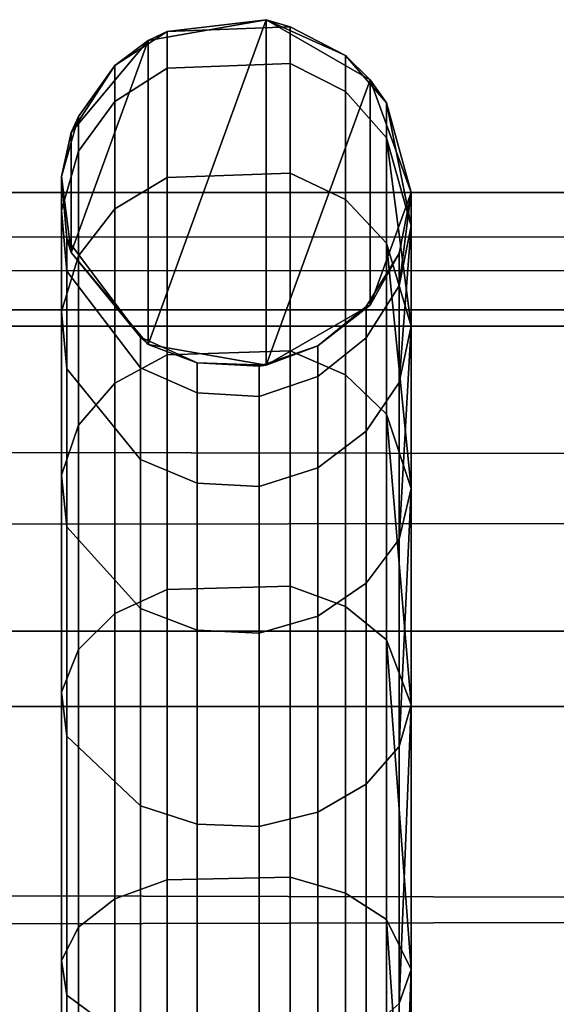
# Model space of a CAD drawing. Header units: inches. Extents: x 0 to 76, y -28.1 to 0.
# Tile 190 of 256: x 26.563 to 26.716, y -0.231 to 0.049. Entities that reach past the tile are written whole.
import ezdxf

# ---------------------------------------------------------------- set-up
doc = ezdxf.new("R2010")
doc.units = ezdxf.units.IN
doc.header["$LTSCALE"] = 0.03937
doc.header["$MEASUREMENT"] = 0
doc.layers.add('A-FURN-3-ST-BK', color=151, linetype='Continuous')
doc.layers.add('A-FURN-3-ST-SEAM', color=250, linetype='Continuous')

msp = doc.modelspace()

# ---------------------------------------------------------------- meshes
at = {"layer": 'A-FURN-3-ST-BK'}
mesh = msp.add_polyface(dxfattribs=at)
corners = [(3.75, -5.41282, 31.54639), (72.25, -5.41282, 31.54639), (3.75, -5.27961, 31.89073), (72.25, -5.27961, 31.89073), (3.75, -5.08536, 32.20472), (72.25, -5.08536, 32.20472), (3.75, -4.83671, 32.47764), (72.25, -4.83671, 32.47764), (3.75, -4.54213, 32.70022), (72.25, -4.54213, 32.70022), (3.75, -4.21165, 32.86484), (72.25, -4.21165, 32.86484), (3.75, -3.85654, 32.96592), (72.25, -3.85654, 32.96592), (3.75, -3.48891, 33), (72.25, -0.5, 33), (3.75, -0.5, 33), (3.75, -0.30866, 32.96194), (72.25, -0.30866, 32.96194), (3.75, -0.14645, 32.85355), (72.25, -0.14645, 32.85355), (3.75, -0.03806, 32.69134), (72.25, -0.03806, 32.69134), (3.75, 0, 32.5), (72.25, 0, 5.25), (3.75, 0, 5.25), (3.75, -0.03349, 5.125), (72.25, -0.03349, 5.125), (3.75, -0.125, 5.03349), (72.25, -0.125, 5.03349), (3.75, -0.25, 5), (72.25, -4.10019, 5), (3.75, -4.10019, 5), (3.625, -0.03349, 32.5), (3.625, -0.32148, 32.931), (3.625, -0.17013, 32.82987), (3.625, -0.069, 32.67852), (3.625, -3.48891, 32.96651), (3.625, -5.24962, 31.87582), (3.625, -5.05862, 32.18454), (3.625, -4.81414, 32.4529), (3.625, -4.52449, 32.67174), (3.625, -4.19955, 32.83361), (3.625, -3.85039, 32.933), (3.625, -9.04699, 18.62745), (3.75, -9.07921, 18.6366), (3.75, -9.09608, 18.45367), (3.625, -9.06273, 18.45678), (3.75, -9.04575, 18.277), (3.625, -9.01577, 18.29194), (3.75, -8.935, 18.13043), (3.625, -8.91245, 18.15519), (3.75, -8.7788, 18.03375), (3.625, -8.76671, 18.06498), (3.75, -8.59823, 18), (3.66283, -0.0325, 5.16283), (3.74402, -0.04511, 5.10687), (3.68779, -0.13546, 5.03667), (3.68776, -4.21471, 5.03666), (3.75, -4.22514, 5.03346), (3.74394, -4.30505, 5.10684), (3.75, -4.31663, 5.12489), (3.66289, -4.31764, 5.16266), (3.75, -4.35019, 5.24981), (3.75, -4.35916, 16.90085), (72.25, -4.35916, 16.90085), (3.75, -4.39682, 17.18538), (72.25, -4.39682, 17.18538), (3.75, -4.50681, 17.45049), (72.25, -4.50681, 17.45049), (3.75, -4.68164, 17.67812), (72.25, -4.68164, 17.67812), (3.75, -4.9094, 17.85277), (72.25, -4.9094, 17.85277), (3.75, -5.17459, 17.96255), (72.25, -5.17459, 17.96255), (3.75, -5.45916, 18), (72.25, -4.22514, 5.03346), (72.25, -4.31663, 5.12489), (72.25, -8.59823, 18), (72.25, -8.7788, 18.03375), (72.25, -8.935, 18.13043), (72.25, -9.04575, 18.277), (72.25, -9.09608, 18.45367)]
mesh.append_faces([[corners[k] for k in face] for face in [(0, 1, 2), (2, 3, 4), (4, 5, 6), (6, 7, 8), (8, 9, 10), (10, 11, 12), (12, 13, 14), (14, 15, 16), (16, 15, 17), (17, 18, 19), (19, 20, 21), (21, 22, 23), (23, 24, 25), (25, 24, 26), (26, 27, 28), (28, 29, 30), (30, 31, 32), (25, 33, 23), (34, 16, 17), (35, 17, 19), (36, 19, 21), (33, 21, 23), (16, 37, 14), (37, 12, 14), (38, 0, 2), (39, 2, 4), (40, 4, 6), (41, 6, 8), (42, 8, 10), (43, 10, 12), (0, 44, 45), (45, 44, 46), (46, 47, 48), (48, 49, 50), (50, 51, 52), (52, 53, 54), (55, 25, 26), (55, 26, 56), (56, 26, 28), (56, 28, 57), (57, 28, 30), (58, 32, 59), (58, 59, 60), (60, 59, 61), (60, 61, 62), (62, 61, 63), (64, 65, 66), (66, 67, 68), (68, 69, 70), (70, 71, 72), (72, 73, 74), (74, 75, 76), (63, 65, 64), (32, 31, 59), (59, 77, 61), (61, 78, 63), (45, 1, 0), (54, 79, 52), (52, 80, 50), (50, 81, 48), (48, 82, 46), (46, 83, 45), (76, 79, 54)]])
mesh = msp.add_polyface(dxfattribs=at)
corners = [(72.25, 0, 32.5), (72.375, -0.03349, 5.25), (72.25, 0, 5.25), (72.25, -0.5, 33), (72.375, -0.5, 32.96651), (72.25, -0.30866, 32.96194), (72.375, -0.32148, 32.931), (72.25, -0.14645, 32.85355), (72.375, -0.17013, 32.82987), (72.25, -0.03806, 32.69134), (72.375, -0.069, 32.67852), (72.25, -3.48891, 33), (72.25, -5.41282, 31.54639), (72.375, -5.38061, 31.53724), (72.25, -5.27961, 31.89073), (72.375, -5.24962, 31.87582), (72.25, -5.08536, 32.20472), (72.375, -5.05862, 32.18454), (72.25, -4.83671, 32.47764), (72.375, -4.81414, 32.4529), (72.25, -4.54213, 32.70022), (72.375, -4.52449, 32.67174), (72.25, -4.21165, 32.86484), (72.375, -4.19955, 32.83361), (72.25, -3.85654, 32.96592), (72.375, -3.85039, 32.933), (72.25, -9.07921, 18.6366), (72.25, -4.35019, 5.24981), (72.375, -4.32566, 16.90087), (72.25, -4.35916, 16.90085), (72.375, -4.35425, 17.15295), (72.25, -4.39682, 17.18538), (72.375, -4.43818, 17.39237), (72.25, -4.50681, 17.45049), (72.375, -4.57327, 17.60711), (72.25, -4.68164, 17.67812), (72.31221, -0.13546, 5.03667), (72.25, -0.25, 5), (72.25, -0.125, 5.03349), (72.25598, -0.04511, 5.10687), (72.25, -0.03349, 5.125), (72.33717, -0.0325, 5.16283), (72.33711, -4.31764, 5.16266), (72.25, -4.31663, 5.12489), (72.25606, -4.30505, 5.10684), (72.25, -4.22514, 5.03346), (72.31224, -4.21471, 5.03666), (72.25, -4.10019, 5), (3.75, -5.27961, 31.89073), (3.75, -5.08536, 32.20472), (3.75, -4.83671, 32.47764), (3.75, -4.54213, 32.70022), (3.75, -4.21165, 32.86484), (3.75, -3.85654, 32.96592), (3.75, -3.48891, 33), (3.75, -0.30866, 32.96194), (3.75, -0.14645, 32.85355), (3.75, -0.03806, 32.69134), (3.75, 0, 32.5), (3.75, -0.03349, 5.125), (3.75, -0.125, 5.03349), (3.75, -0.25, 5), (3.75, -4.39682, 17.18538), (3.75, -4.50681, 17.45049), (3.75, -4.68164, 17.67812), (3.75, -4.9094, 17.85277), (72.25, -4.9094, 17.85277), (3.75, -5.17459, 17.96255), (72.25, -5.17459, 17.96255), (3.75, -5.45916, 18), (72.25, -5.45916, 18), (3.75, -4.35019, 5.24981), (3.75, -4.22514, 5.03346), (3.75, -4.31663, 5.12489), (3.75, -9.07921, 18.6366), (3.75, -8.7788, 18.03375), (72.25, -8.59823, 18), (72.25, -8.7788, 18.03375), (3.75, -8.935, 18.13043), (72.25, -8.935, 18.13043), (3.75, -9.04575, 18.277), (72.25, -9.04575, 18.277), (3.75, -9.09608, 18.45367), (72.25, -9.09608, 18.45367)]
mesh.append_faces([[corners[k] for k in face] for face in [(0, 1, 2), (3, 4, 5), (5, 6, 7), (7, 8, 9), (9, 10, 0), (3, 11, 4), (12, 13, 14), (14, 15, 16), (16, 17, 18), (18, 19, 20), (20, 21, 22), (22, 23, 24), (24, 25, 11), (12, 26, 13), (27, 28, 29), (29, 30, 31), (31, 32, 33), (33, 34, 35), (36, 37, 38), (36, 38, 39), (39, 38, 40), (39, 40, 41), (41, 40, 2), (42, 27, 43), (42, 43, 44), (44, 43, 45), (44, 45, 46), (46, 45, 47), (48, 12, 14), (49, 14, 16), (50, 16, 18), (51, 18, 20), (52, 20, 22), (53, 22, 24), (54, 24, 11), (11, 3, 54), (55, 3, 5), (56, 5, 7), (57, 7, 9), (58, 9, 0), (0, 2, 58), (59, 2, 40), (60, 40, 38), (61, 38, 37), (37, 47, 61), (62, 29, 31), (63, 31, 33), (64, 33, 35), (65, 35, 66), (67, 66, 68), (69, 68, 70), (27, 29, 71), (72, 47, 45), (73, 45, 43), (71, 43, 27), (26, 12, 74), (75, 76, 77), (78, 77, 79), (80, 79, 81), (82, 81, 83), (74, 83, 26), (70, 76, 69)]])
at = {"layer": 'A-FURN-3-ST-SEAM'}
mesh = msp.add_polyface(dxfattribs=at)
corners = [(26.6405, 0.00551, 32.70939), (26.60543, 0.0043, 32.70889), (26.60543, -0.04625, 32.80358), (26.6405, -0.04517, 32.8043), (26.57526, -0.08061, 32.78059), (26.58012, -0.06634, 32.79014), (26.58012, -0.01802, 32.69964), (26.57526, -0.03388, 32.69307), (26.58012, 0.01175, 32.60081), (26.57526, -0.00509, 32.59749), (26.57686, -0.02246, 32.59407), (26.57686, -0.05024, 32.6863), (26.63168, -0.05812, 32.58704), (26.614, -0.05711, 32.58724), (26.614, -0.04851, 32.5), (26.63168, -0.04954, 32.5), (26.63368, -0.04924, 5.25), (26.6, -0.0433, 5.25), (26.59784, -0.04119, 32.5), (26.57802, -0.0171, 5.25), (26.57686, -0.01319, 32.5), (26.6484, -0.04374, 32.5), (26.6633, -0.03214, 5.25), (26.66218, -0.03248, 32.5), (26.67155, -0.01737, 32.5), (26.67155, -0.02656, 32.59326), (26.66218, -0.04139, 32.59034), (26.67155, -0.05411, 32.6847), (26.66218, -0.06807, 32.67891), (26.675, -0.03806, 32.69134), (26.675, -0.00952, 32.59662), (26.675, 0, 32.5), (26.675, 0, 5.25), (26.6484, -0.05243, 32.58816), (26.66794, -0.01447, 32.70111), (26.675, -0.08437, 32.77808), (26.66794, 0.01553, 32.60155), (26.59784, -0.04993, 32.58866), (26.59784, -0.07611, 32.67558), (26.59052, -0.00464, 32.70519), (26.59052, -0.0543, 32.7982), (26.65625, -0.00203, 32.70627), (26.65625, -0.05195, 32.79977), (26.66794, -0.06314, 32.79228), (26.6633, 0.03214, 5.25), (26.63368, 0.04924, 5.25)]
mesh.append_faces([[corners[k] for k in face] for face in [(0, 1, 2, 3), (4, 5, 6, 7), (7, 6, 8, 9), (9, 10, 11, 7), (12, 13, 14, 15), (15, 14, 16), (16, 14, 17), (17, 14, 18), (17, 18, 19), (19, 18, 20), (15, 16, 21), (21, 16, 22), (21, 22, 23), (23, 22, 24), (23, 24, 25, 26), (26, 25, 27, 28), (29, 27, 30), (30, 27, 25), (30, 25, 31), (31, 25, 24), (32, 24, 22), (26, 33, 21, 23), (34, 35, 29), (34, 29, 36), (12, 15, 21, 33), (10, 20, 18, 37), (37, 18, 14, 13), (10, 37, 38, 11), (39, 6, 5, 40), (1, 39, 40, 2), (41, 0, 3, 42), (34, 41, 42, 43)]])
mesh.append_faces([[corners[k] for k in face] for face in [(44, 22, 16), (45, 16, 17)]], dxfattribs={"vtx0": -1, "vtx2": -1})
mesh = msp.add_polyface(dxfattribs=at)
corners = [(26.675, 0, 32.5), (26.675, 0, 5.25), (26.66794, 0.02554, 32.5), (26.6633, 0.03214, 5.25), (26.65625, 0.039, 32.5), (26.63368, 0.04924, 5.25), (26.6405, 0.04716, 32.5), (26.60543, 0.04586, 32.5), (26.60543, 0.03546, 32.60548), (26.6405, 0.03673, 32.60573), (26.60543, 0.0043, 32.70889), (26.6405, 0.00551, 32.70939), (26.57526, -0.00509, 32.59749), (26.58012, 0.01175, 32.60081), (26.58012, 0.02169, 32.5), (26.57526, 0.00452, 32.5), (26.57802, 0.0171, 5.25), (26.59052, 0.03618, 32.5), (26.6, 0.0433, 5.25), (26.57802, -0.0171, 5.25), (26.57686, -0.01319, 32.5), (26.57686, -0.02246, 32.59407), (26.67155, -0.01737, 32.5), (26.66794, 0.01553, 32.60155), (26.675, -0.03806, 32.69134), (26.675, -0.00952, 32.59662), (26.59052, 0.02596, 32.60361), (26.65625, 0.02873, 32.60415), (26.58012, -0.01802, 32.69964), (26.59052, -0.00464, 32.70519), (26.65625, -0.00203, 32.70627), (26.66794, -0.01447, 32.70111), (26.6633, -0.03214, 5.25), (26.63368, -0.04924, 5.25), (26.6, -0.0433, 5.25)]
mesh.append_faces([[corners[k] for k in face] for face in [(0, 1, 2), (2, 1, 3), (2, 3, 4), (4, 3, 5), (4, 5, 6), (6, 5, 7), (6, 7, 8, 9), (9, 8, 10, 11), (12, 13, 14, 15), (15, 14, 16), (16, 14, 17), (16, 17, 18), (18, 17, 7), (18, 7, 5), (16, 19, 15), (15, 19, 20), (15, 20, 21, 12), (0, 22, 1), (23, 24, 25), (23, 25, 2), (2, 25, 0), (8, 7, 17, 26), (26, 17, 14, 13), (23, 2, 4, 27), (27, 4, 6, 9), (26, 13, 28, 29), (8, 26, 29, 10), (27, 9, 11, 30), (23, 27, 30, 31)]])
mesh.append_faces([[corners[k] for k in face] for face in [(18, 19, 16)]], dxfattribs={"vtx0": -1})
mesh.append_faces([[corners[k] for k in face] for face in [(3, 33, 5), (5, 34, 18)]], dxfattribs={"vtx0": -1, "vtx1": -1})
mesh.append_faces([[corners[k] for k in face] for face in [(18, 34, 19)]], dxfattribs={"vtx0": -1, "vtx2": -1})
mesh.append_faces([[corners[k] for k in face] for face in [(1, 32, 3)]], dxfattribs={"vtx1": -1})
mesh = msp.add_polyface(dxfattribs=at)
corners = [(26.6405, -0.04517, 32.8043), (26.60543, -0.04625, 32.80358), (26.60543, -0.11312, 32.8852), (26.6405, -0.1122, 32.88612), (26.60543, -0.19587, 32.95328), (26.6405, -0.19515, 32.95436), (26.57526, -0.14241, 32.85603), (26.58012, -0.13024, 32.86815), (26.58012, -0.06634, 32.79014), (26.57526, -0.08061, 32.78059), (26.57526, -0.03388, 32.69307), (26.57686, -0.05024, 32.6863), (26.57686, -0.09533, 32.77074), (26.57686, -0.15496, 32.84354), (26.63168, -0.18073, 32.81788), (26.614, -0.18, 32.81861), (26.614, -0.1247, 32.7511), (26.63168, -0.12555, 32.75053), (26.614, -0.08288, 32.67278), (26.63168, -0.08383, 32.67238), (26.614, -0.05711, 32.58724), (26.63168, -0.05812, 32.58704), (26.66218, -0.06807, 32.67891), (26.67155, -0.05411, 32.6847), (26.67155, -0.0988, 32.76842), (26.66218, -0.11137, 32.76001), (26.67155, -0.15793, 32.84059), (26.66218, -0.16864, 32.82992), (26.675, -0.14601, 32.85323), (26.675, -0.08437, 32.77808), (26.675, -0.03806, 32.69134), (26.6484, -0.17662, 32.82198), (26.6484, -0.12073, 32.75375), (26.6484, -0.07847, 32.6746), (26.6484, -0.05243, 32.58816), (26.66218, -0.04139, 32.59034), (26.66794, -0.12752, 32.87086), (26.66794, -0.06314, 32.79228), (26.66794, -0.01447, 32.70111), (26.59784, -0.04993, 32.58866), (26.59784, -0.07611, 32.67558), (26.59784, -0.1186, 32.75517), (26.59784, -0.17481, 32.82378), (26.59052, -0.0543, 32.7982), (26.59052, -0.11998, 32.87837), (26.59052, -0.20126, 32.94525), (26.65625, -0.05195, 32.79977), (26.65625, -0.11797, 32.88037), (26.65625, -0.19969, 32.94759)]
mesh.append_faces([[corners[k] for k in face] for face in [(0, 1, 2, 3), (3, 2, 4, 5), (6, 7, 8, 9), (10, 11, 12, 9), (9, 12, 13, 6), (14, 15, 16, 17), (17, 16, 18, 19), (19, 18, 20, 21), (22, 23, 24, 25), (25, 24, 26, 27), (28, 26, 29), (29, 26, 24), (29, 24, 30), (30, 24, 23), (27, 31, 32, 25), (25, 32, 33, 22), (22, 33, 34, 35), (36, 28, 37), (37, 28, 29), (37, 29, 38), (21, 34, 33, 19), (19, 33, 32, 17), (17, 32, 31, 14), (39, 20, 18, 40), (40, 18, 16, 41), (41, 16, 15, 42), (11, 40, 41, 12), (12, 41, 42, 13), (43, 8, 7, 44), (1, 43, 44, 2), (2, 44, 45, 4), (46, 0, 3, 47), (47, 3, 5, 48), (37, 46, 47, 36)]])
mesh = msp.add_polyface(dxfattribs=at)
corners = [(26.6405, -0.19515, 32.95436), (26.60543, -0.19587, 32.95328), (26.60543, -0.29111, 33.00392), (26.6405, -0.29061, 33.00512), (26.60543, -0.39457, 33.03519), (26.6405, -0.39431, 33.03647), (26.57526, -0.30693, 32.96576), (26.58012, -0.30036, 32.98162), (26.58012, -0.20934, 32.93322), (26.57526, -0.2189, 32.91896), (26.58012, -0.13024, 32.86815), (26.57526, -0.14241, 32.85603), (26.57686, -0.15496, 32.84354), (26.57686, -0.22877, 32.90425), (26.57686, -0.3137, 32.94942), (26.63168, -0.32761, 32.91586), (26.614, -0.32722, 32.9168), (26.614, -0.24845, 32.87492), (26.63168, -0.24902, 32.87407), (26.614, -0.18, 32.81861), (26.63168, -0.18073, 32.81788), (26.66218, -0.16864, 32.82992), (26.67155, -0.15793, 32.84059), (26.67155, -0.2311, 32.90078), (26.66218, -0.23952, 32.88823), (26.67155, -0.3153, 32.94556), (26.66218, -0.32109, 32.9316), (26.675, -0.30872, 32.96162), (26.675, -0.22142, 32.9152), (26.675, -0.14601, 32.85323), (26.6484, -0.3254, 32.92121), (26.6484, -0.24579, 32.87888), (26.6484, -0.17662, 32.82198), (26.66794, -0.29888, 32.98517), (26.675, -0.40342, 32.99023), (26.66794, -0.20719, 32.93641), (26.66794, -0.12752, 32.87086), (26.59784, -0.17481, 32.82378), (26.59784, -0.24437, 32.881), (26.59784, -0.32442, 32.92357), (26.59052, -0.11998, 32.87837), (26.59052, -0.20126, 32.94525), (26.59052, -0.29481, 32.99499), (26.65625, -0.19969, 32.94759), (26.65625, -0.29373, 32.9976), (26.65625, -0.11797, 32.88037)]
mesh.append_faces([[corners[k] for k in face] for face in [(0, 1, 2, 3), (3, 2, 4, 5), (6, 7, 8, 9), (9, 8, 10, 11), (11, 12, 13, 9), (9, 13, 14, 6), (15, 16, 17, 18), (18, 17, 19, 20), (21, 22, 23, 24), (24, 23, 25, 26), (27, 25, 28), (28, 25, 23), (28, 23, 29), (29, 23, 22), (26, 30, 31, 24), (24, 31, 32, 21), (33, 34, 27), (33, 27, 35), (35, 27, 28), (35, 28, 36), (36, 28, 29), (20, 32, 31, 18), (18, 31, 30, 15), (37, 19, 17, 38), (38, 17, 16, 39), (12, 37, 38, 13), (13, 38, 39, 14), (40, 10, 8, 41), (41, 8, 7, 42), (1, 41, 42, 2), (43, 0, 3, 44), (36, 45, 43, 35), (35, 43, 44, 33)]])

doc.saveas('drawing.dxf')
